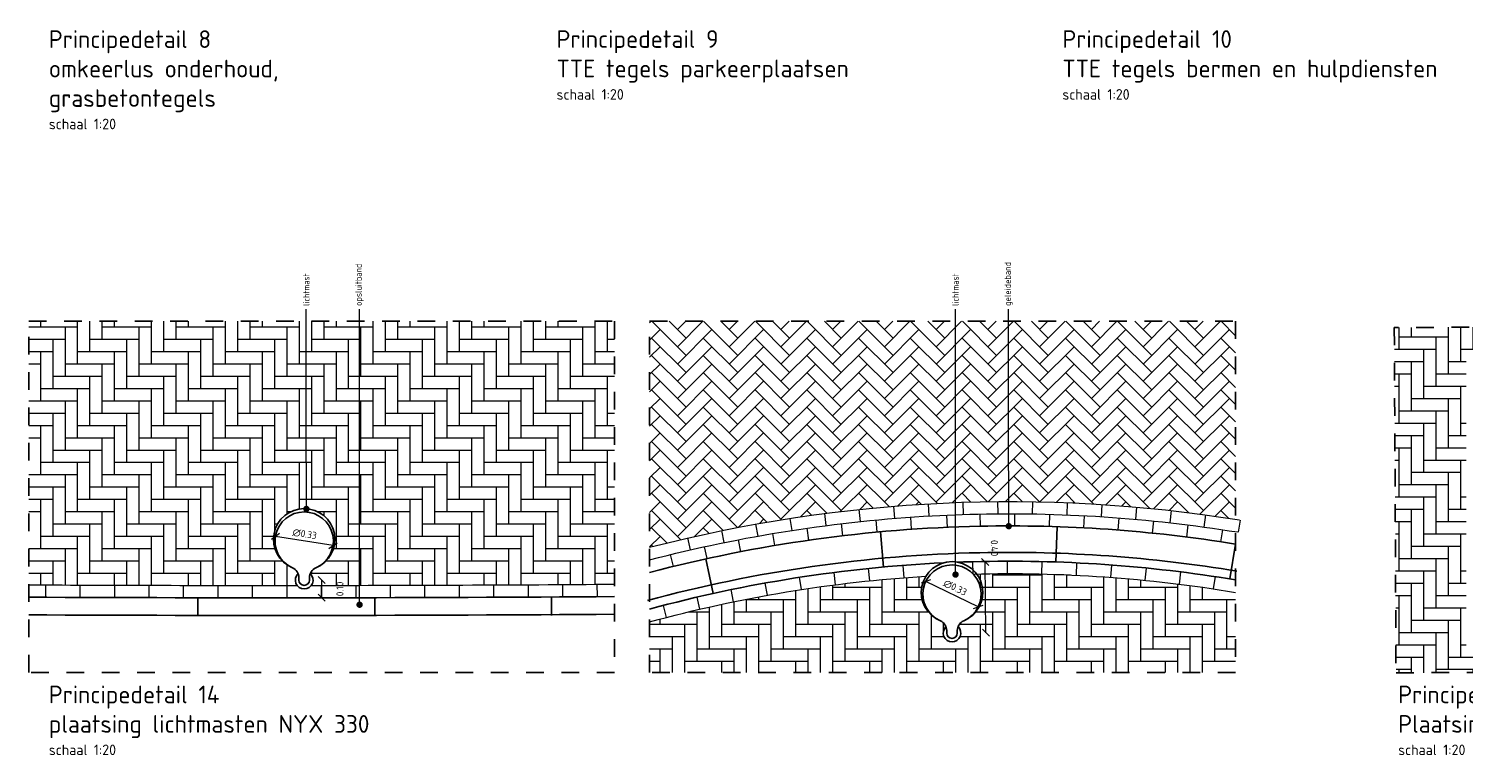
# Model space of a CAD drawing. Header units: metres. Extents: x 0 to 167615, y 0 to 462701.
# Tile 1 of 16: x 167551.66 to 167559.78, y 462690.17 to 462694.28. Entities that reach past the tile are written whole.
import ezdxf
from ezdxf import colors
from ezdxf.entities.mleader import LeaderData, LeaderLine
from ezdxf.math import Vec2, Vec3

# ---------------------------------------------------------------- set-up
doc = ezdxf.new("R2010")
doc.units = ezdxf.units.M
doc.header["$LTSCALE"] = 0.02
doc.linetypes.add('XX-AFBREEK', pattern=[7, 4, -1, 1, -1])
for name, color, linetype, lineweight in [('N-WE-IE-MEUBILAIR_WEGMEUBILAIR_LICHTMAST-S', 7, 'Continuous', 25), ('N-WE-VH-KANTOPSLUITING_GELEIDEBAND_50 200_250-S', 3, 'Continuous', 25), ('N-WE-VH-KANTOPSLUITING_OPSLUITBAND_100X200-S', 3, 'Continuous', 25), ('N-WE-VH-VERHARDING_BETONSTRAATSTEEN-A', 11, 'Continuous', 13), ('N-WE-VH-VERHARDING_STRAATBAKSTEEN-A', 11, 'Continuous', 13), ('X-XX-AL-AANPIJLING-T18', 10, 'Continuous', 18), ('X-XX-AL-AFBREEKLIJN-GD', 8, 'XX-AFBREEK', 25), ('X-XX-AL-M', 7, 'Continuous', 18), ('X-XX-AL-T50', 130, 'Continuous', 50)]:
    doc.layers.add(name, color=color, linetype=linetype, lineweight=lineweight)
doc.styles.add('NLCS-ISO', font='NLCS-ISO.ttf')
doc.styles.add('NLCS-ISO-M20-T50', font='NLCS-ISO.ttf', dxfattribs={"height": 0.1})
doc.dimstyles.new('NLCS RODOR-DIM-020', dxfattribs={"dimscale": 0.02, "dimtxt": 2, "dimasz": 2, "dimexe": 1.25, "dimexo": 0.625, "dimtad": 1, "dimzin": 1, "dimdsep": 46, "dimtxsty": 'NLCS-ISO', "dimblk": 'OBLIQUE', "dimcen": 0, "dimse1": 1, "dimse2": 1, "dimclrd": 256, "dimclre": 1, "dimclrt": 256, "dimadec": 0, "dimazin": 0, "dimtfac": 1, "dimtmove": 2, "dimatfit": 3, "dimfxl": 1, "dimtolj": 1, "dimtzin": 0, "dimlwd": -1, "dimlwe": -1, "dimarcsym": 0})
doc.dimstyles.new('NLCS RODOR-DIM-020$0', dxfattribs={"dimscale": 0.02, "dimtxt": 2, "dimasz": 2, "dimexe": 1.25, "dimexo": 0.625, "dimtad": 1, "dimzin": 1, "dimdsep": 46, "dimtxsty": 'NLCS-ISO', "dimblk": 'OBLIQUE', "dimcen": 0, "dimse1": 1, "dimse2": 1, "dimclrd": 256, "dimclre": 1, "dimclrt": 256, "dimadec": 0, "dimazin": 0, "dimtfac": 1, "dimtmove": 2, "dimatfit": 3, "dimfxl": 1, "dimtolj": 1, "dimtzin": 0, "dimlwd": -1, "dimlwe": -1, "dimarcsym": 0})

# ---------------------------------------------------------------- blocks, each defined once
blk = doc.blocks.new('NYX330')
at = {"layer": 'N-WE-IE-MEUBILAIR_WEGMEUBILAIR_LICHTMAST-S'}
blk.add_lwpolyline([(-0.03, 0, -1), (0.03, 0), (0.03, -0.0148, 0.298217), (0.066, -0.0698, -4.791288), (-0.066, -0.0698, 0.298217), (-0.03, -0.0148)], format="xyb", close=True, dxfattribs=at)
for centre, radius, start, end in [((0, 0), 0.05, 312.99326, 227.00674), ((0, -0.2307), 0.1739, 112.30272, 67.69728)]:
    blk.add_arc(centre, radius, start, end, dxfattribs=at)
blk = doc.blocks.new('_Oblique')
at = {"color": 0, "linetype": 'ByBlock', "lineweight": -2}
blk.add_line((-0.5, -0.5), (0.5, 0.5), dxfattribs=at)
blk = doc.blocks.new('*D26')
at = {"layer": 'Defpoints', "color": 0, "transparency": 16777216}
for p in [(167553.218, 462691.1601), (167553.2181, 462691.0601), (167553.3166, 462691.0601)]:
    blk.add_point(p, dxfattribs=at)
at = {"layer": 'X-XX-AL-M', "transparency": 16777216}
blk.add_line((167553.3166, 462691.1601), (167553.3166, 462691.0601), dxfattribs=at)
at = {"layer": 'X-XX-AL-M', "transparency": 16777216, "xscale": 0.04, "yscale": 0.04, "zscale": 0.04}
for p, rotation in [((167553.3166, 462691.1601), 90), ((167553.3166, 462691.0601), 270)]:
    blk.add_blockref('_Oblique', p, dxfattribs=dict(at, rotation=rotation))
at = {"layer": 'X-XX-AL-M', "transparency": 16777216, "insert": (167553.4203, 462691.1101), "char_height": 0.04, "attachment_point": 5, "rotation": 90, "style": 'NLCS-ISO'}
blk.add_mtext('\\A1;0.10', dxfattribs=at)
blk = doc.blocks.new('*D27')
at = {"layer": 'Defpoints', "color": 0, "transparency": 16777216}
for p in [(167556.8786, 462691.26), (167557.0706, 462691.262), (167556.8828, 462690.8601)]:
    blk.add_point(p, dxfattribs=at)
at = {"layer": 'X-XX-AL-M', "transparency": 16777216}
blk.add_line((167557.0748, 462690.8621), (167557.0706, 462691.262), dxfattribs=at)
at = {"layer": 'X-XX-AL-M', "transparency": 16777216, "xscale": 0.04, "yscale": 0.04, "zscale": 0.04}
for p, rotation in [((167557.0706, 462691.262), 90.6073840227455), ((167557.0748, 462690.8621), 270.6073840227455)]:
    blk.add_blockref('_Oblique', p, dxfattribs=dict(at, rotation=rotation))
at = {"layer": 'X-XX-AL-M', "transparency": 16777216, "insert": (167557.1225, 462691.3412), "char_height": 0.04, "attachment_point": 5, "rotation": 270.60738, "style": 'NLCS-ISO'}
blk.add_mtext('\\A1;0.40', dxfattribs=at)
blk = doc.blocks.new('*U28')
at = {"layer": 'N-WE-VH-VERHARDING_BETONSTRAATSTEEN-A', "flags": 128}
blk.add_lwpolyline([(0.0589, 0.0001), (0.0589, 0.0701)], dxfattribs=at)
blk = doc.blocks.new('*U29')
at = {"color": 0, "linetype": 'ByBlock', "lineweight": -2, "transparency": 16777216}
for p, rotation in [((167551.8131, 462691.1328), 179.7401681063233), ((167552.0081, 462691.1319), 179.7819695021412), ((167552.2031, 462691.1313), 179.8237708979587), ((167552.3981, 462691.1307), 179.8655722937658), ((167552.5931, 462691.1304), 179.9073736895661), ((167552.7881, 462691.1301), 179.9491750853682), ((167552.9831, 462691.13), 179.9909764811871), ((167553.1781, 462691.1301), 180.0327778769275)]:
    blk.add_blockref('*U28', p, dxfattribs=dict(at, rotation=rotation))
blk = doc.blocks.new('*D30')
at = {"layer": 'Defpoints', "color": 0, "transparency": 16777216}
for p in [(167553.0551, 462691.4069), (167553.381, 462691.3552)]:
    blk.add_point(p, dxfattribs=at)
at = {"layer": 'X-XX-AL-M', "transparency": 16777216}
blk.add_line((167553.381, 462691.3552), (167553.0551, 462691.4069), dxfattribs=at)
at = {"layer": 'X-XX-AL-M', "transparency": 16777216, "xscale": 0.04, "yscale": 0.04, "zscale": 0.04}
for p, rotation in [((167553.0551, 462691.4069), 170.9891725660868), ((167553.381, 462691.3552), 350.9891725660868)]:
    blk.add_blockref('_Oblique', p, dxfattribs=dict(at, rotation=rotation))
at = {"layer": 'X-XX-AL-M', "transparency": 16777216, "insert": (167553.2204, 462691.4208), "char_height": 0.04, "attachment_point": 5, "rotation": 350.98917, "style": 'NLCS-ISO'}
blk.add_mtext('\\A1;∅0.33', dxfattribs=at)
blk = doc.blocks.new('*D31')
at = {"layer": 'Defpoints', "color": 0, "transparency": 16777216}
for p in [(167556.7342, 462691.1526), (167557.0315, 462691.0095)]:
    blk.add_point(p, dxfattribs=at)
at = {"layer": 'X-XX-AL-M', "transparency": 16777216}
blk.add_line((167557.0315, 462691.0095), (167556.7342, 462691.1526), dxfattribs=at)
at = {"layer": 'X-XX-AL-M', "transparency": 16777216, "xscale": 0.04, "yscale": 0.04, "zscale": 0.04}
for p, rotation in [((167556.7342, 462691.1526), 154.2952890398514), ((167557.0315, 462691.0095), 334.2952890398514)]:
    blk.add_blockref('_Oblique', p, dxfattribs=dict(at, rotation=rotation))
at = {"layer": 'X-XX-AL-M', "transparency": 16777216, "insert": (167556.9005, 462691.1168), "char_height": 0.04, "attachment_point": 5, "rotation": 334.29529, "style": 'NLCS-ISO'}
blk.add_mtext('\\A1;∅0.33', dxfattribs=at)
blk = doc.blocks.new('_Dot')
at = {"color": 0, "linetype": 'ByBlock', "lineweight": -2}
blk.add_line((-0.5, 0), (-1, 0), dxfattribs=at)
at = {"color": 0, "linetype": 'ByBlock', "const_width": 0.5}
blk.add_lwpolyline([(-0.25, 0, 1), (0.25, 0, 1)], format="xyb", close=True, dxfattribs=at)

msp = doc.modelspace()

# ---------------------------------------------------------------- hatches: boundary and pattern name
at = {"layer": 'N-WE-VH-VERHARDING_BETONSTRAATSTEEN-A'}
h = msp.add_hatch(dxfattribs=at)
h.set_pattern_fill('AVH-BSS_DIKFORMAAT_ELLEBOOG', color=256, scale=1.01, pattern_type=2)
h.set_pattern_definition([(0, (167553.119176, 462691.12989), (0.06969, 0.06969), [0.27876, -0.13938]), (270, (167553.119176, 462691.33896), (0.06969, 0.06969), [0.27876, -0.13938])])
h.paths.add_polyline_path([(167551.6594, 462692.6253), (167551.6594, 462691.1335, 0.00142), (167553.1781, 462691.1301, -0.383432), (167553.184, 462691.1967, 0.1995), (167553.152, 462691.2299, -5.072968), (167553.284, 462691.2299, 0.1995), (167553.2521, 462691.1967, -0.383018), (167553.2581, 462691.1301, 0.001605), (167554.9737, 462691.1371), (167554.9737, 462692.6253)])
h.paths.add_polyline_path([(167553.4663, 462691.0561), (167553.4663, 462691.1641), (167553.3703, 462691.1641), (167553.3703, 462691.0561)], flags=9)
h = msp.add_hatch(dxfattribs=at)
h.set_pattern_fill('AVH-BSS_DIKFORMAAT_ELLEBOOG', color=256, scale=1.01, pattern_type=2)
h.set_pattern_definition([(0, (167561.432036, 462690.79447), (0.06969, 0.06969), [0.27876, -0.13938]), (270, (167561.432036, 462691.00354), (0.06969, 0.06969), [0.27876, -0.13938])])
h.paths.add_polyline_path([(167562.8089, 462692.6071), (167559.3847, 462692.5896), (167559.3947, 462690.6352), (167562.8189, 462690.6527)])
h.paths.add_polyline_path([(167562.582, 462692.0645), (167562.642, 462692.0645), (167562.642, 462691.1645), (167562.582, 462691.1645)], flags=16)
h.paths.add_polyline_path([(167561.742, 462691.1645), (167561.682, 462691.1645), (167561.682, 462692.0645), (167561.742, 462692.0645)], flags=16)
h.paths.add_polyline_path([(167561.432, 462690.7945), (167559.792, 462690.7945), (167559.792, 462692.4345), (167561.432, 462692.4345)], flags=16)
h.paths.add_polyline_path([(167561.362, 462691.9645), (167561.362, 462691.2645), (167561.362, 462690.8645), (167560.962, 462690.8645), (167560.262, 462690.8645), (167559.862, 462690.8645), (167559.862, 462691.2645), (167559.862, 462691.9645), (167559.862, 462692.3645), (167560.262, 462692.3645), (167560.962, 462692.3645), (167561.362, 462692.3645)], flags=0)
h.paths.add_polyline_path([(167561.212, 462691.0145), (167560.012, 462691.0145), (167560.012, 462692.2145), (167561.212, 462692.2145)], flags=0)
h.paths.add_polyline_path([(167560.672, 462691.6145, -1), (167560.552, 462691.6145, -1)], flags=0)
h.paths.add_polyline_path([(167562.104, 462691.2916), (167562.22, 462691.2916), (167562.22, 462691.3876), (167562.104, 462691.3876)], flags=24)
h.paths.add_polyline_path([(167561.479, 462691.2916), (167561.595, 462691.2916), (167561.595, 462691.3876), (167561.479, 462691.3876)], flags=24)
h.paths.add_polyline_path([(167561.6345, 462692.1565), (167561.6345, 462692.2725), (167561.5385, 462692.2725), (167561.5385, 462692.1565)], flags=24)
h.paths.add_polyline_path([(167561.6345, 462690.9565), (167561.6345, 462691.0725), (167561.5385, 462691.0725), (167561.5385, 462690.9565)], flags=24)
at = {"layer": 'N-WE-VH-VERHARDING_STRAATBAKSTEEN-A'}
h = msp.add_hatch(dxfattribs=at)
h.set_pattern_fill('DF-KEPER', color=256, angle=45)
h.set_pattern_definition([(45, (-33.437, -7.3627), (0, 0.097580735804), [0.276, -0.138]), (315, (-33.58337, -7.21633), (1e-17, 0.097580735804), [0.276, -0.138])])
h.paths.add_polyline_path([(167555.1723, 462692.6253), (167555.1723, 462691.3459, -0.103012), (167558.4866, 462691.5041), (167558.4866, 462692.6253)])

# ---------------------------------------------------------------- linework, layer by layer
at = {"layer": 'N-WE-IE-MEUBILAIR_WEGMEUBILAIR_LICHTMAST-S'}
msp.add_lwpolyline([(167556.9128, 462690.8601, -1), (167556.8528, 462690.8601), (167556.8528, 462690.8749, 0.298217), (167556.8168, 462690.9299, -4.791288), (167556.9488, 462690.9299, 0.298217), (167556.9128, 462690.8749)], format="xyb", close=True, dxfattribs=at)
for centre, radius, start, end in [((167556.8828, 462691.0908), 0.1739, 292.30272, 247.69728), ((167556.8828, 462690.8601), 0.05, 132.99326, 47.00674)]:
    msp.add_arc(centre, radius, start, end, dxfattribs=at)
at = {"layer": 'N-WE-VH-KANTOPSLUITING_GELEIDEBAND_50 200_250-S'}
for p, q in [((167556.4957, 462691.2343), (167556.4774, 462691.4335)), ((167557.4703, 462691.2626), (167557.477, 462691.4625)), ((167558.4546, 462691.1669), (167558.4866, 462691.3644)), ((167555.5322, 462691.0846), (167555.4892, 462691.2799))]:
    msp.add_line(p, q, dxfattribs=at)
for points in [[(167555.1723, 462691.2033, -0.059143), (167557.04, 462691.4652)], [(167557.04, 462691.4652, -0.045408), (167558.4866, 462691.3644)], [(167555.1723, 462690.9963, -0.054113), (167556.8352, 462691.258, -0.054113)], [(167556.916, 462691.2615, -0.002765), (167557.0022, 462691.2643)], [(167557.0022, 462691.2643, -0.047799), (167558.4866, 462691.1617)]]:
    msp.add_lwpolyline(points, format="xyb", dxfattribs=at)
at = {"layer": 'N-WE-VH-KANTOPSLUITING_GELEIDEBAND_50 200_250-S', "color": 2}
for points in [[(167555.1592, 462691.0446, -0.060719), (167557.0394, 462691.3152, -0.050919)], [(167557.0394, 462691.3152, -0.046566), (167558.4947, 462691.211)]]:
    msp.add_lwpolyline(points, format="xyb", dxfattribs=at)
at = {"layer": 'N-WE-VH-KANTOPSLUITING_OPSLUITBAND_100X200-S'}
for p, q in [((167552.6167, 462691.0602), (167552.6167, 462690.9602)), ((167552.6167, 462691.0602), (167552.6167, 462690.9602)), ((167553.6167, 462691.0602), (167553.6167, 462690.9602)), ((167554.6167, 462691.0602), (167554.6167, 462690.9602))]:
    msp.add_line(p, q, dxfattribs=at)
at = {"layer": 'N-WE-VH-KANTOPSLUITING_OPSLUITBAND_100X200-S', "flags": 128}
for points in [[(167551.6594, 462691.0635, 0.003099), (167554.9737, 462691.0671, 0.003099)], [(167551.6594, 462690.9635, 0.003098), (167554.9737, 462690.9671, 0.003098)]]:
    msp.add_lwpolyline(points, format="xyb", dxfattribs=at)
at = {"layer": 'N-WE-VH-VERHARDING_BETONSTRAATSTEEN-A'}
for p, q in [((167557.0015, 462691.1942), (167556.9997, 462691.2642)), ((167557.1965, 462691.197), (167557.1964, 462691.267)), ((167557.3915, 462691.1949), (167557.3931, 462691.2648)), ((167557.5864, 462691.1878), (167557.5898, 462691.2577)), ((167556.0311, 462691.1067), (167556.0204, 462691.1759)), ((167556.2242, 462691.134), (167556.2153, 462691.2034)), ((167556.4179, 462691.1564), (167556.4107, 462691.226)), ((167556.6121, 462691.1739), (167556.6067, 462691.2437)), ((167557.781, 462691.1758), (167557.7862, 462691.2456)), ((167557.9752, 462691.159), (167557.9822, 462691.2286)), ((167558.169, 462691.1372), (167558.1777, 462691.2067)), ((167558.3622, 462691.1105), (167558.3726, 462691.1798)), ((167555.6473, 462691.0376), (167555.6332, 462691.1061)), ((167555.8388, 462691.0745), (167555.8264, 462691.1434)), ((167555.2675, 462690.9492), (167555.2499, 462691.0169)), ((167555.4569, 462690.9958), (167555.441, 462691.0639))]:
    msp.add_line(p, q, dxfattribs=at)
at = {"layer": 'N-WE-VH-VERHARDING_BETONSTRAATSTEEN-A', "linetype": 'Continuous'}
for p, q in [((167556.6943, 462691.1798), (167556.6943, 462691.1197)), ((167557.0427, 462691.1952), (167557.0427, 462691.1218)), ((167557.1124, 462691.1964), (167557.1124, 462691.1197)), ((167557.1124, 462691.1893), (167557.3912, 462691.1893)), ((167557.1821, 462691.197), (167557.1821, 462691.1893)), ((167557.3215, 462691.1893), (167557.3215, 462690.9106)), ((167557.3912, 462691.1949), (167557.3912, 462690.9803)), ((167557.4608, 462691.1929), (167557.4608, 462691.05)), ((167557.5305, 462691.1903), (167557.5305, 462691.1197)), ((167557.5305, 462691.1893), (167557.5534, 462691.1893)), ((167557.7396, 462691.1788), (167557.7396, 462690.9106)), ((167555.9974, 462691.1014), (167555.9974, 462690.8409)), ((167556.067, 462691.1121), (167556.067, 462690.9106)), ((167556.1367, 462691.1222), (167556.1367, 462690.9803)), ((167556.2064, 462691.1317), (167556.2064, 462691.05)), ((167556.2064, 462691.1197), (167556.4852, 462691.1197)), ((167556.2761, 462691.1405), (167556.2761, 462691.1197)), ((167556.4155, 462691.1197), (167556.4155, 462690.8409)), ((167556.4852, 462691.163), (167556.4852, 462690.9106)), ((167556.5549, 462691.1693), (167556.5549, 462690.9803)), ((167556.6246, 462691.1749), (167556.6246, 462691.05)), ((167556.6246, 462691.1197), (167556.7113, 462691.1197)), ((167557.0427, 462691.1197), (167557.3215, 462691.1197)), ((167557.2518, 462691.1197), (167557.2518, 462690.8409)), ((167557.4608, 462691.1197), (167557.7396, 462691.1197)), ((167557.6699, 462691.1197), (167557.6699, 462690.8409)), ((167557.8093, 462691.1737), (167557.8093, 462690.9803)), ((167557.879, 462691.1679), (167557.879, 462691.05)), ((167557.879, 462691.1197), (167558.1577, 462691.1197)), ((167557.9487, 462691.1616), (167557.9487, 462691.1197)), ((167558.0881, 462691.1197), (167558.0881, 462690.8409)), ((167558.1577, 462691.1386), (167558.1577, 462690.9106)), ((167558.2274, 462691.1297), (167558.2274, 462690.9803)), ((167558.2971, 462691.1201), (167558.2971, 462691.05)), ((167558.2971, 462691.1197), (167558.3001, 462691.1197)), ((167555.5792, 462691.0232), (167555.5792, 462690.8409)), ((167555.6489, 462691.0379), (167555.6489, 462690.9106)), ((167555.7186, 462691.0519), (167555.7186, 462690.9803)), ((167555.7186, 462691.05), (167555.9974, 462691.05)), ((167555.7883, 462691.0653), (167555.7883, 462691.05)), ((167555.9277, 462691.05), (167555.9277, 462690.7712)), ((167556.1367, 462691.05), (167556.4155, 462691.05)), ((167556.3458, 462691.05), (167556.3458, 462690.7712)), ((167556.5549, 462691.05), (167556.7138, 462691.05)), ((167557.0449, 462691.05), (167557.2518, 462691.05)), ((167557.1821, 462691.05), (167557.1821, 462690.7712)), ((167557.3912, 462691.05), (167557.6699, 462691.05)), ((167557.6002, 462691.05), (167557.6002, 462690.7712)), ((167557.8093, 462691.05), (167558.0881, 462691.05)), ((167558.0184, 462691.05), (167558.0184, 462690.7712)), ((167558.2274, 462691.05), (167558.4866, 462691.05)), ((167558.4365, 462691.05), (167558.4365, 462690.7712)), ((167555.2308, 462690.9395), (167555.2308, 462690.9106)), ((167555.3917, 462690.9803), (167555.5095, 462690.9803)), ((167555.4398, 462690.9803), (167555.4398, 462690.7015)), ((167555.5095, 462691.0078), (167555.5095, 462690.7712)), ((167555.6489, 462690.9803), (167555.9277, 462690.9803)), ((167555.858, 462690.9803), (167555.858, 462690.7015)), ((167556.067, 462690.9803), (167556.3458, 462690.9803)), ((167556.2761, 462690.9803), (167556.2761, 462690.7015)), ((167556.4852, 462690.9803), (167556.7485, 462690.9803)), ((167556.6943, 462690.9803), (167556.6943, 462690.7015)), ((167556.7639, 462690.9638), (167556.7639, 462690.7712)), ((167557.0134, 462690.9803), (167557.1821, 462690.9803)), ((167557.1124, 462690.9803), (167557.1124, 462690.7015)), ((167557.3215, 462690.9803), (167557.6002, 462690.9803)), ((167557.5305, 462690.9803), (167557.5305, 462690.7015)), ((167557.7396, 462690.9803), (167558.0184, 462690.9803)), ((167557.9487, 462690.9803), (167557.9487, 462690.7015)), ((167558.1577, 462690.9803), (167558.4365, 462690.9803)), ((167558.3668, 462690.9803), (167558.3668, 462690.7015)), ((167555.1723, 462690.9106), (167555.4398, 462690.9106)), ((167555.3701, 462690.9106), (167555.3701, 462690.6376)), ((167555.5792, 462690.9106), (167555.858, 462690.9106)), ((167555.7883, 462690.9106), (167555.7883, 462690.6376)), ((167555.9974, 462690.9106), (167556.2761, 462690.9106)), ((167556.2064, 462690.9106), (167556.2064, 462690.6376)), ((167556.4155, 462690.9106), (167556.6943, 462690.9106)), ((167556.6246, 462690.9106), (167556.6246, 462690.6376)), ((167556.8336, 462690.9188), (167556.8336, 462690.8409)), ((167556.8336, 462690.9106), (167556.841, 462690.9106)), ((167556.9246, 462690.9106), (167557.1124, 462690.9106)), ((167557.0427, 462690.9106), (167557.0427, 462690.6376)), ((167557.2518, 462690.9106), (167557.5305, 462690.9106)), ((167557.4608, 462690.9106), (167557.4608, 462690.6376)), ((167557.6699, 462690.9106), (167557.9487, 462690.9106)), ((167557.879, 462690.9106), (167557.879, 462690.6376)), ((167558.0881, 462690.9106), (167558.3668, 462690.9106)), ((167558.2971, 462690.9106), (167558.2971, 462690.6376)), ((167555.1723, 462690.8409), (167555.3701, 462690.8409)), ((167555.1723, 462690.7712), (167555.3005, 462690.7712)), ((167555.2308, 462690.7712), (167555.2308, 462690.6376)), ((167555.3005, 462690.8409), (167555.3005, 462690.6376)), ((167555.4398, 462690.7712), (167555.7186, 462690.7712)), ((167555.5095, 462690.8409), (167555.7883, 462690.8409)), ((167555.6489, 462690.7712), (167555.6489, 462690.6376)), ((167555.7186, 462690.8409), (167555.7186, 462690.6376)), ((167555.858, 462690.7712), (167556.1367, 462690.7712)), ((167555.9277, 462690.8409), (167556.2064, 462690.8409)), ((167556.067, 462690.7712), (167556.067, 462690.6376)), ((167556.1367, 462690.8409), (167556.1367, 462690.6376)), ((167556.2761, 462690.7712), (167556.5549, 462690.7712)), ((167556.3458, 462690.8409), (167556.6246, 462690.8409)), ((167556.4852, 462690.7712), (167556.4852, 462690.6376)), ((167556.5549, 462690.8409), (167556.5549, 462690.6376)), ((167556.6943, 462690.7712), (167556.973, 462690.7712)), ((167556.7639, 462690.8409), (167556.8367, 462690.8409)), ((167556.9033, 462690.7712), (167556.9033, 462690.6376)), ((167556.929, 462690.8409), (167557.0427, 462690.8409)), ((167556.973, 462690.8409), (167556.973, 462690.6376)), ((167557.1124, 462690.7712), (167557.3912, 462690.7712)), ((167557.1821, 462690.8409), (167557.4608, 462690.8409)), ((167557.3215, 462690.7712), (167557.3215, 462690.6376)), ((167557.3912, 462690.8409), (167557.3912, 462690.6376)), ((167557.5305, 462690.7712), (167557.8093, 462690.7712)), ((167557.6002, 462690.8409), (167557.879, 462690.8409)), ((167557.7396, 462690.7712), (167557.7396, 462690.6376)), ((167557.8093, 462690.8409), (167557.8093, 462690.6376)), ((167557.9487, 462690.7712), (167558.2274, 462690.7712)), ((167558.0184, 462690.8409), (167558.2971, 462690.8409)), ((167558.1577, 462690.7712), (167558.1577, 462690.6376)), ((167558.2274, 462690.8409), (167558.2274, 462690.6376)), ((167558.3668, 462690.7712), (167558.4866, 462690.7712)), ((167558.4365, 462690.8409), (167558.4866, 462690.8409)), ((167555.1723, 462690.7015), (167555.2308, 462690.7015)), ((167555.3701, 462690.7015), (167555.6489, 462690.7015)), ((167555.5792, 462690.7015), (167555.5792, 462690.6376)), ((167555.7883, 462690.7015), (167556.067, 462690.7015)), ((167555.9974, 462690.7015), (167555.9974, 462690.6376)), ((167556.2064, 462690.7015), (167556.4852, 462690.7015)), ((167556.4155, 462690.7015), (167556.4155, 462690.6376)), ((167556.6246, 462690.7015), (167556.9033, 462690.7015)), ((167556.8336, 462690.7015), (167556.8336, 462690.6376)), ((167557.0427, 462690.7015), (167557.3215, 462690.7015)), ((167557.2518, 462690.7015), (167557.2518, 462690.6376)), ((167557.4608, 462690.7015), (167557.7396, 462690.7015)), ((167557.6699, 462690.7015), (167557.6699, 462690.6376)), ((167557.879, 462690.7015), (167558.1577, 462690.7015)), ((167558.0881, 462690.7015), (167558.0881, 462690.6376)), ((167558.2971, 462690.7015), (167558.4866, 462690.7015))]:
    msp.add_line(p, q, dxfattribs=at)
at = {"layer": 'N-WE-VH-VERHARDING_BETONSTRAATSTEEN-A', "flags": 128}
for points in [[(167555.1723, 462690.9238, -0.051364), (167556.735, 462691.1824, -0.051364)], [(167557.0029, 462691.1943, -0.048212), (167558.4866, 462691.0907)], [(167551.6594, 462691.1335, 0.00142), (167553.1781, 462691.1301, 0.00142)], [(167553.2581, 462691.1301, 0.001605), (167554.9737, 462691.1371)]]:
    msp.add_lwpolyline(points, format="xyb", dxfattribs=at)
for points in [[(167553.3142, 462691.1302), (167553.3143, 462691.0602)], [(167553.5092, 462691.1305), (167553.5093, 462691.0605)], [(167553.7042, 462691.1309), (167553.7044, 462691.0609)], [(167553.8992, 462691.1314), (167553.8994, 462691.0614)], [(167554.0942, 462691.1322), (167554.0945, 462691.0622)], [(167554.2892, 462691.133), (167554.2895, 462691.063)], [(167554.4842, 462691.134), (167554.4846, 462691.064)], [(167554.6792, 462691.1351), (167554.6796, 462691.0651)], [(167554.8742, 462691.1364), (167554.8746, 462691.0664)]]:
    msp.add_lwpolyline(points, dxfattribs=at)
at = {"layer": 'N-WE-VH-VERHARDING_STRAATBAKSTEEN-A'}
for p, q in [((167556.7538, 462691.5225), (167556.7498, 462691.592)), ((167556.9485, 462691.5314), (167556.9463, 462691.6008)), ((167557.1435, 462691.5351), (167557.1429, 462691.6047)), ((167557.3385, 462691.5344), (167557.3396, 462691.604)), ((167557.5334, 462691.5289), (167557.5362, 462691.5984)), ((167557.7281, 462691.5187), (167557.7326, 462691.5882)), ((167555.9784, 462691.441), (167555.9678, 462691.5098)), ((167556.1714, 462691.4684), (167556.1625, 462691.5374)), ((167556.3651, 462691.4911), (167556.3578, 462691.5603)), ((167556.4596, 462691.4318), (167556.4532, 462691.5005)), ((167556.5592, 462691.5092), (167556.5536, 462691.5786)), ((167556.654, 462691.4477), (167556.6492, 462691.5165)), ((167556.8574, 462691.458), (167556.8535, 462691.5275)), ((167557.0436, 462691.4653), (167557.0421, 462691.5343)), ((167557.2385, 462691.467), (167557.2388, 462691.536)), ((167557.4335, 462691.4639), (167557.4354, 462691.5328)), ((167557.6284, 462691.456), (167557.632, 462691.5249)), ((167557.8229, 462691.4434), (167557.8282, 462691.5122)), ((167557.9225, 462691.5038), (167557.9286, 462691.5731)), ((167558.1165, 462691.4842), (167558.1243, 462691.5534)), ((167558.31, 462691.46), (167558.3195, 462691.5289)), ((167555.5946, 462691.3722), (167555.5807, 462691.4404)), ((167555.7861, 462691.4089), (167555.7738, 462691.4774)), ((167555.8797, 462691.3558), (167555.8683, 462691.4238)), ((167556.0724, 462691.3858), (167556.0626, 462691.4541)), ((167556.2657, 462691.4112), (167556.2576, 462691.4797)), ((167558.0172, 462691.4261), (167558.0241, 462691.4948)), ((167558.2109, 462691.4041), (167558.2195, 462691.4725)), ((167558.4041, 462691.3773), (167558.4144, 462691.4455)), ((167558.5028, 462691.431), (167558.5139, 462691.4997)), ((167555.404, 462691.3309), (167555.3885, 462691.3987)), ((167555.4969, 462691.2816), (167555.4821, 462691.349)), ((167555.6879, 462691.321), (167555.6747, 462691.3887)), ((167555.3069, 462691.2375), (167555.2905, 462691.3046))]:
    msp.add_line(p, q, dxfattribs=at)
for points in [[(167555.1723, 462691.3459, -0.103705), (167558.5086, 462691.5006)], [(167555.1723, 462691.2747, -0.050264), (167556.7712, 462691.5241), (167556.9831, 462691.5328, -0.050264)], [(167556.9831, 462691.5328, -0.047129), (167558.4976, 462691.4325)]]:
    msp.add_lwpolyline(points, format="xyb", dxfattribs=at)
at = {"layer": 'X-XX-AL-AFBREEKLIJN-GD'}
for points in [[(167551.6594, 462692.6253), (167554.9737, 462692.6253), (167554.9737, 462690.6376), (167551.6594, 462690.6376)], [(167555.1723, 462692.6253), (167558.4866, 462692.6253), (167558.4866, 462690.6376), (167555.1723, 462690.6376)], [(167559.3947, 462690.6352), (167562.8189, 462690.6527), (167562.8089, 462692.6071), (167559.3847, 462692.5896)]]:
    msp.add_lwpolyline(points, close=True, dxfattribs=at)

# ---------------------------------------------------------------- block references
at = {"rotation": 180}
for p in [(167553.218, 462691.1601), (167556.8828, 462690.8601)]:
    msp.add_blockref('NYX330', p, dxfattribs=at)
msp.add_blockref('*U29', (0, 0))

# ---------------------------------------------------------------- texts
at = {"layer": 'X-XX-AL-T50', "ltscale": 0.5, "char_height": 0.1, "attachment_point": 1, "style": 'NLCS-ISO-M20-T50'}
for s, insert, width in [('{\\C4;Principedetail 8\\Pomkeerlus onderhoud, \\Pgrasbetontegels\\P\\H0.6x;\\C3;schaal 1:20}', (167551.7734, 462694.2723), 3.073679), ('{\\C4;Principedetail 9\\PTTE tegels parkeerplaatsen\\P\\H0.6x;\\C3;schaal 1:20}', (167554.6456, 462694.2731), 3.073679), ('{\\C4;Principedetail 10\\PTTE tegels bermen en hulpdiensten\\P\\H0.6x;\\C3;schaal 1:20}', (167557.5072, 462694.2731), 3.073679), ('{\\C4;Principedetail 14\\Pplaatsing lichtmasten NYX 330\\P\\H0.6x;\\C3;schaal 1:20}', (167551.7734, 462690.5627), 2.268077), ('{\\C4;Principedetail 15\\PPlaatsing fietsbeugels\\P\\H0.6x;\\C3;schaal 1:20}', (167559.4069, 462690.5627), 2.268077)]:
    msp.add_mtext(s, dxfattribs=dict(at, insert=insert, width=width))

# ---------------------------------------------------------------- dimensions: what is measured, and where the dimension line sits
at = {"layer": 'X-XX-AL-M'}
for p1, p2, picture, middle in [((167553.381, 462691.3552), (167553.0551, 462691.4069), '*D30', (167553.2204, 462691.4208)), ((167557.0315, 462691.0095), (167556.7342, 462691.1526), '*D31', (167556.9005, 462691.1168))]:
    dim = msp.add_diameter_dim_2p(p1=p1, p2=p2, dimstyle='NLCS RODOR-DIM-020', dxfattribs=at)
    dim.commit()
    dim.dimension.update_dxf_attribs({"geometry": picture, "text_midpoint": middle, "dimtype": 163})
dim = msp.add_linear_dim(base=(167557.0706, 462691.262), p1=(167556.8828, 462690.8601), p2=(167556.8786, 462691.26), angle=90.60738, dimstyle='NLCS RODOR-DIM-020$0', dxfattribs=at)
dim.commit()
dim.dimension.update_dxf_attribs({"geometry": '*D27', "text_midpoint": (167557.1225, 462691.3412), "dimtype": 161})
dim = msp.add_linear_dim(base=(167553.3166, 462691.0601), p1=(167553.218, 462691.1601), p2=(167553.2181, 462691.0601), angle=90, dimstyle='NLCS RODOR-DIM-020$0', dxfattribs=at)
dim.commit()
dim.dimension.update_dxf_attribs({"geometry": '*D26', "text_midpoint": (167553.4203, 462691.1101)})

# ---------------------------------------------------------------- leaders
at = {"layer": 'X-XX-AL-AANPIJLING-T18'}
ml = msp.add_multileader_mtext('Standard', dxfattribs=at)
ml.set_content('{\\C2;lichtmast}', color=256, style='NLCS-ISO-M20-T50')
ml.set_leader_properties(color=256, linetype='ByLayer', lineweight=-1)
ml.set_arrow_properties(name='DOT')
ml.build(insert=Vec2(0, 0))
ml.multileader.update_dxf_attribs({"text_left_attachment_type": 3, "text_right_attachment_type": 5, "dogleg_length": 0.036, "arrow_head_size": 0.036})
ctx = ml.context
ctx.base_point, ctx.char_height, ctx.arrow_head_size, ctx.landing_gap_size, ctx.plane_origin, ctx.plane_x_axis, ctx.plane_y_axis = Vec3(167553.2299, 462692.694), 0.036, 0.036, 0.018, Vec3(167553.5377, 462691.5392), Vec3(0, 1), Vec3(-1, 0)
ctx.left_attachment, ctx.right_attachment = 3, 5
notes = []
notes.append((ctx, [(0, (1, 1, 0), (167553.2299, 462692.0581), (0, 1), 0.6359, [(0, [(167553.2304, 462691.5632)], 0, [])])]))
ctx.mtext.insert, ctx.mtext.text_direction, ctx.mtext.rotation, ctx.mtext.width, ctx.mtext.flow_direction = Vec3(167553.2119, 462692.712), Vec3(0, 1), 1.570796, 1.058617, 5
ml = msp.add_multileader_mtext('Standard', dxfattribs=at)
ml.set_content('{\\C2;opsluitband}', color=256, style='NLCS-ISO-M20-T50')
ml.set_leader_properties(color=256, linetype='ByLayer', lineweight=-1)
ml.set_arrow_properties(name='DOT')
ml.build(insert=Vec2(0, 0))
ml.multileader.update_dxf_attribs({"text_left_attachment_type": 3, "text_right_attachment_type": 5, "dogleg_length": 0.036, "arrow_head_size": 0.036})
ctx = ml.context
ctx.base_point, ctx.char_height, ctx.arrow_head_size, ctx.landing_gap_size, ctx.plane_origin, ctx.plane_x_axis, ctx.plane_y_axis = Vec3(167553.5309, 462692.694), 0.036, 0.036, 0.018, Vec3(167553.8387, 462691.5392), Vec3(0, 1), Vec3(-1, 0)
ctx.left_attachment, ctx.right_attachment = 3, 5
notes.append((ctx, [(0, (1, 1, 0), (167553.5309, 462692.0581), (0, 1), 0.6359, [(0, [(167553.5313, 462691.0208)], 0, [])])]))
ctx.mtext.insert, ctx.mtext.text_direction, ctx.mtext.rotation, ctx.mtext.width, ctx.mtext.flow_direction = Vec3(167553.5075, 462692.712), Vec3(0, 1), 1.570796, 1.058617, 5
ml = msp.add_multileader_mtext('Standard', dxfattribs=at)
ml.set_content('{\\C2;lichtmast}', color=256, style='NLCS-ISO-M20-T50')
ml.set_leader_properties(color=256, linetype='ByLayer', lineweight=-1)
ml.set_arrow_properties(name='DOT')
ml.build(insert=Vec2(0, 0))
ml.multileader.update_dxf_attribs({"text_left_attachment_type": 3, "text_right_attachment_type": 5, "dogleg_length": 0.036, "arrow_head_size": 0.036})
ctx = ml.context
ctx.base_point, ctx.char_height, ctx.arrow_head_size, ctx.landing_gap_size, ctx.plane_origin, ctx.plane_x_axis, ctx.plane_y_axis = Vec3(167556.9022, 462692.694), 0.036, 0.036, 0.018, Vec3(167557.21, 462691.5392), Vec3(0, 1), Vec3(-1, 0)
ctx.left_attachment, ctx.right_attachment = 3, 5
notes.append((ctx, [(0, (1, 1, 0), (167556.9022, 462692.0581), (0, 1), 0.6359, [(0, [(167556.9027, 462691.1913)], 0, [])])]))
ctx.mtext.insert, ctx.mtext.text_direction, ctx.mtext.rotation, ctx.mtext.width, ctx.mtext.flow_direction = Vec3(167556.8842, 462692.712), Vec3(0, 1), 1.570796, 1.058617, 5
ml = msp.add_multileader_mtext('Standard', dxfattribs=at)
ml.set_content('{\\C2;geleideband}', color=256, style='NLCS-ISO-M20-T50')
ml.set_leader_properties(color=256, linetype='ByLayer', lineweight=-1)
ml.set_arrow_properties(name='DOT')
ml.build(insert=Vec2(0, 0))
ml.multileader.update_dxf_attribs({"text_left_attachment_type": 3, "text_right_attachment_type": 5, "dogleg_length": 0.036, "arrow_head_size": 0.036})
ctx = ml.context
ctx.base_point, ctx.char_height, ctx.arrow_head_size, ctx.landing_gap_size, ctx.plane_origin, ctx.plane_x_axis, ctx.plane_y_axis = Vec3(167557.2032, 462692.694), 0.036, 0.036, 0.018, Vec3(167557.511, 462691.5392), Vec3(0, 1), Vec3(-1, 0)
ctx.left_attachment, ctx.right_attachment = 3, 5
notes.append((ctx, [(0, (1, 1, 0), (167557.2032, 462692.0581), (0, 1), 0.6359, [(0, [(167557.2036, 462691.4653)], 0, [])])]))
ctx.mtext.insert, ctx.mtext.text_direction, ctx.mtext.rotation, ctx.mtext.width, ctx.mtext.flow_direction = Vec3(167557.1798, 462692.712), Vec3(0, 1), 1.570796, 1.058617, 5
for ctx, leaders in notes:
    for number, flags, end, landing, length, lines in leaders:
        leader = LeaderData()
        leader.index, (leader.has_last_leader_line, leader.has_dogleg_vector, leader.attachment_direction) = number, flags
        leader.last_leader_point, leader.dogleg_vector, leader.dogleg_length = Vec3(end), Vec3(landing), length
        for number, points, colour, breaks in lines:
            line = LeaderLine()
            line.index, line.vertices, line.color, line.breaks = number, Vec3.list(points), colors.encode_raw_color(colour), breaks
            leader.lines.append(line)
        ctx.leaders.append(leader)

doc.saveas('drawing.dxf')
